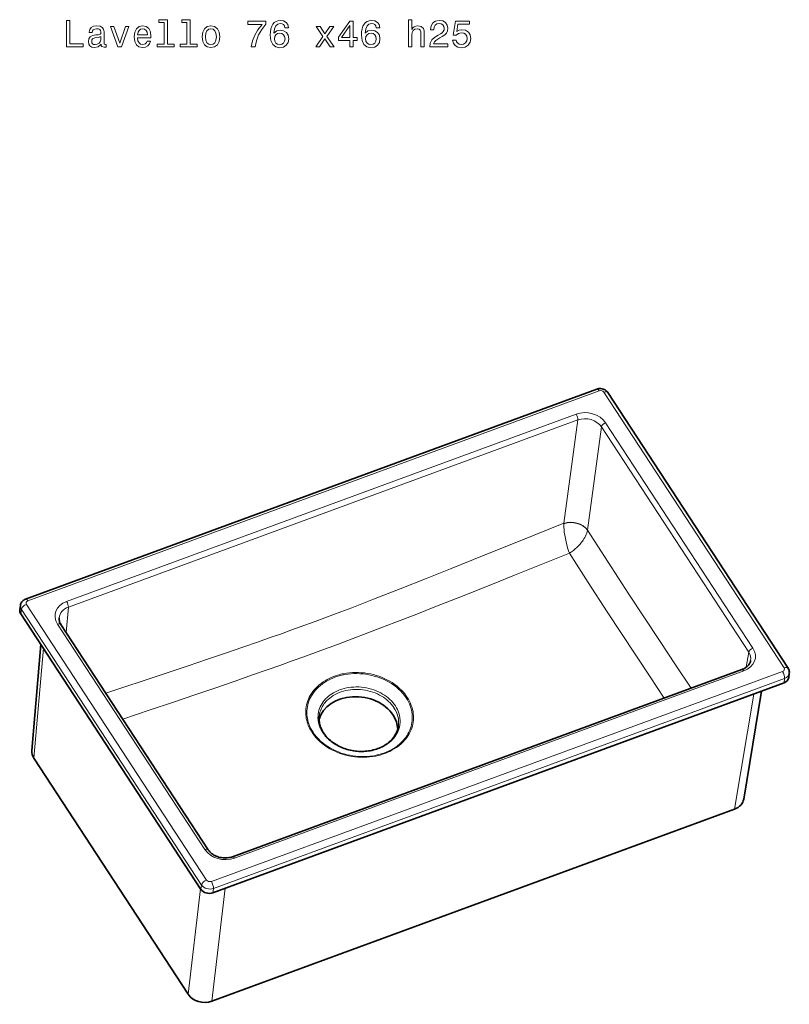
# Model space of a CAD drawing. Extents: x 8 to 409, y 16 to 250.
# Tile 2 of 2: x 263 to 409, y 38 to 225. Entities that reach past the tile are written whole.
import ezdxf

# ---------------------------------------------------------------- set-up
doc = ezdxf.new("R2010")
doc.units = 0

msp = doc.modelspace()

# ---------------------------------------------------------------- linework, layer by layer
at = {"color": 7, "lineweight": 35}
for p, q in [((264.06, 114.55), (372.68, 154.44)), ((409.02, 101.42), (374.76, 153.79)), ((263.14, 111.77), (297.4, 59.4)), ((270.76, 109.74), (298.78, 66.91)), ((265.22, 85.77), (266.98, 105.9)), ((303.41, 65.61), (400.26, 101.18)), ((408.27, 98.64), (299.65, 58.75)), ((400.58, 76.55), (403.99, 97.07)), ((265.6, 84.35), (294.96, 39.46)), ((299.45, 38.16), (398.85, 74.66))]:
    msp.add_line(p, q, dxfattribs=at)
at = {"color": 7, "lineweight": 13}
for p, q in [((264.48, 114.23), (373.1, 154.12)), ((408.26, 101.49), (374, 153.86)), ((368.7, 149.69), (271.85, 114.12)), ((369.03, 148.59), (272.18, 113.02)), ((402.34, 105.24), (374.32, 148.06)), ((401.54, 104.46), (373.52, 147.28)), ((263.25, 112.59), (297.51, 60.23)), ((264.21, 113.54), (298.47, 61.17)), ((270.13, 109.8), (298.15, 66.97)), ((265.6, 84.35), (267.43, 105.22)), ((407.98, 100.8), (299.37, 60.91)), ((408.37, 99.47), (299.75, 59.58)), ((303.76, 65.34), (400.61, 100.91)), ((398.85, 74.66), (402.48, 96.51)), ((294.96, 39.46), (297.33, 59.51)), ((299.45, 38.16), (301.99, 59.61))]:
    msp.add_line(p, q, dxfattribs=at)
at = {"color": 7, "lineweight": 13, "ltscale": 0.495344}
for p, q in [((369.03, 148.59), (366.4, 128.95)), ((373.52, 147.28), (370.89, 127.65))]:
    msp.add_line(p, q, dxfattribs=at)
at = {"color": 7, "lineweight": 13, "ltscale": 0.000470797}
msp.add_line((370.89, 127.63), (370.89, 127.65), dxfattribs=at)
at = {"color": 7, "lineweight": 35, "ltscale": 0.02086}
for p, q in [((263.06, 113.34), (262.96, 112.51)), ((409.25, 100.45), (409.14, 99.62))]:
    msp.add_line(p, q, dxfattribs=at)
at = {"color": 7, "lineweight": 13, "ltscale": 0.02086}
for p, q in [((263.25, 112.59), (263.14, 111.77)), ((408.37, 99.47), (408.27, 98.64)), ((297.51, 60.23), (297.4, 59.4)), ((299.75, 59.58), (299.65, 58.75))]:
    msp.add_line(p, q, dxfattribs=at)
at = {"color": 7, "lineweight": 13, "ltscale": 0.120496}
msp.add_line((272.18, 113.02), (271.76, 108.21), dxfattribs=at)
at = {"color": 7, "lineweight": 13, "ltscale": 0.072218}
msp.add_line((401.54, 104.46), (401.06, 101.61), dxfattribs=at)
at = {"color": 7, "lineweight": 13}
for points in [[(290.39, 224.1), (290.39, 219.99), (289.09, 219.99), (289.09, 219.46), (292.32, 219.46), (292.32, 219.99), (291.02, 219.99), (291.02, 224.63), (289.4, 224.63), (289.4, 224.1)], [(294.73, 224.1), (294.73, 219.99), (293.42, 219.99), (293.42, 219.46), (296.66, 219.46), (296.66, 219.99), (295.36, 219.99), (295.36, 224.63), (293.73, 224.63), (293.73, 224.1)], [(314.04, 223.11), (313.9, 223.69), (313.58, 224.12), (313.09, 224.4), (312.46, 224.49), (312.03, 224.44), (311.67, 224.3), (311.34, 224.08), (311.07, 223.76), (310.85, 223.37), (310.69, 222.88), (310.59, 222.32), (310.56, 221.67), (310.68, 220.65), (311.03, 219.91), (311.6, 219.46), (312.38, 219.31), (313.08, 219.44), (313.61, 219.78), (313.96, 220.31), (314.08, 220.99), (313.96, 221.67), (313.63, 222.2), (313.11, 222.53), (312.48, 222.65), (311.8, 222.5), (311.28, 222.09), (311.39, 222.88), (311.62, 223.45), (311.98, 223.79), (312.47, 223.91), (312.83, 223.85), (313.1, 223.7), (313.28, 223.45), (313.37, 223.11)], [(331.38, 223.11), (331.25, 223.69), (330.93, 224.12), (330.44, 224.4), (329.81, 224.49), (329.38, 224.44), (329.01, 224.3), (328.69, 224.08), (328.42, 223.76), (328.2, 223.37), (328.04, 222.88), (327.94, 222.32), (327.91, 221.67), (328.03, 220.65), (328.38, 219.91), (328.95, 219.46), (329.73, 219.31), (330.43, 219.44), (330.96, 219.78), (331.31, 220.31), (331.43, 220.99), (331.31, 221.67), (330.97, 222.2), (330.46, 222.53), (329.83, 222.65), (329.14, 222.5), (328.63, 222.09), (328.74, 222.88), (328.97, 223.45), (329.32, 223.79), (329.81, 223.91), (330.17, 223.85), (330.45, 223.7), (330.63, 223.45), (330.72, 223.11)], [(336.84, 219.46), (337.47, 219.46), (337.47, 221.69), (337.54, 222.2), (337.75, 222.57), (338.07, 222.81), (338.5, 222.89), (338.85, 222.82), (339.06, 222.63), (339.17, 222.3), (339.21, 221.87), (339.21, 219.46), (339.84, 219.46), (339.84, 222), (339.81, 222.51), (339.68, 222.94), (339.26, 223.32), (338.6, 223.46), (338.24, 223.41), (337.93, 223.27), (337.67, 223.06), (337.47, 222.76), (337.47, 224.63), (336.84, 224.63)], [(340.91, 219.46), (344.35, 219.46), (344.35, 220.07), (341.63, 220.07), (341.78, 220.41), (342.04, 220.69), (342.84, 221.21), (343.26, 221.42), (343.74, 221.73), (344.08, 222.09), (344.27, 222.52), (344.35, 223), (344.22, 223.61), (343.88, 224.08), (343.37, 224.38), (342.7, 224.49), (342, 224.37), (341.48, 224.03), (341.14, 223.49), (341.02, 222.78), (341.02, 222.68), (341.68, 222.68), (341.68, 222.73), (341.74, 223.22), (341.94, 223.58), (342.25, 223.81), (342.66, 223.89), (343.08, 223.82), (343.39, 223.64), (343.59, 223.36), (343.66, 223.01), (343.61, 222.68), (343.47, 222.39), (343.24, 222.15), (342.93, 221.93), (342.5, 221.7), (341.8, 221.26), (341.3, 220.78), (341, 220.2), (340.91, 219.48)], [(271.81, 219.46), (275.02, 219.46), (275.02, 220.06), (272.47, 220.06), (272.47, 224.46), (271.81, 224.46)], [(278.42, 219.96), (278.42, 219.94), (278.45, 219.69), (278.56, 219.52), (279.01, 219.38), (279.37, 219.44), (279.37, 219.93), (279.22, 219.91), (279.01, 220), (278.98, 220.29), (278.98, 222.29), (278.89, 222.81), (278.64, 223.17), (278.2, 223.38), (277.58, 223.46), (276.98, 223.37), (276.53, 223.13), (276.25, 222.75), (276.15, 222.24), (276.15, 222.2), (276.72, 222.2), (276.77, 222.5), (276.93, 222.72), (277.19, 222.85), (277.56, 222.9), (277.91, 222.86), (278.16, 222.75), (278.32, 222.57), (278.37, 222.31), (278.34, 222.01), (278.22, 221.85), (277.93, 221.78), (277.39, 221.72), (276.77, 221.6), (276.33, 221.36), (276.07, 221), (276, 220.47), (276.07, 220), (276.29, 219.64), (276.65, 219.42), (277.15, 219.34), (277.82, 219.49)], [(281.62, 219.46), (282.29, 219.46), (283.7, 223.32), (283.04, 223.32), (281.95, 220.2), (280.84, 223.32), (280.18, 223.32)], [(285.35, 221.21), (287.88, 221.21), (287.89, 221.5), (287.78, 222.33), (287.46, 222.95), (286.95, 223.32), (286.28, 223.46), (285.63, 223.32), (285.12, 222.91), (284.8, 222.26), (284.68, 221.39), (284.79, 220.51), (285.12, 219.86), (285.61, 219.46), (286.26, 219.32), (286.82, 219.41), (287.29, 219.66), (287.62, 220.05), (287.82, 220.56), (287.19, 220.56), (287.06, 220.28), (286.87, 220.06), (286.34, 219.89), (285.93, 219.97), (285.62, 220.22), (285.42, 220.63), (285.35, 221.18)], [(285.35, 221.74), (285.43, 222.24), (285.62, 222.6), (285.92, 222.83), (286.31, 222.91), (286.69, 222.83), (286.98, 222.6), (287.16, 222.24), (287.23, 221.74)], [(297.62, 221.39), (297.73, 220.51), (298.06, 219.86), (298.59, 219.46), (299.3, 219.32), (299.99, 219.46), (300.52, 219.85), (300.85, 220.5), (300.97, 221.39), (300.85, 222.27), (300.52, 222.92), (299.99, 223.32), (299.3, 223.46), (298.59, 223.32), (298.06, 222.91), (297.73, 222.27)], [(298.26, 221.39), (298.33, 222.04), (298.53, 222.51), (298.86, 222.8), (299.3, 222.9), (299.73, 222.8), (300.05, 222.52), (300.25, 222.04), (300.33, 221.39), (300.25, 220.74), (300.05, 220.26), (299.73, 219.97), (299.3, 219.88), (298.86, 219.97), (298.53, 220.26), (298.33, 220.74)], [(306.97, 219.46), (307.7, 219.46), (307.93, 220.64), (308.35, 221.75), (308.94, 222.78), (309.71, 223.75), (309.71, 224.35), (306.28, 224.35), (306.28, 223.69), (309.02, 223.69), (308.23, 222.72), (307.63, 221.7), (307.21, 220.62)], [(319.95, 219.46), (320.95, 220.96), (321.97, 219.46), (322.73, 219.46), (321.35, 221.45), (322.65, 223.32), (321.92, 223.32), (320.97, 221.92), (320.03, 223.32), (319.28, 223.32), (320.56, 221.44), (319.21, 219.46)], [(325.71, 219.46), (326.36, 219.46), (326.36, 220.69), (327.08, 220.69), (327.08, 221.27), (326.36, 221.27), (326.36, 224.35), (325.71, 224.35), (323.52, 221.33), (323.52, 220.69), (325.71, 220.69)], [(324.12, 221.27), (325.71, 223.51), (325.71, 221.27)], [(345.22, 220.76), (345.38, 220.17), (345.73, 219.71), (346.25, 219.42), (346.91, 219.31), (347.64, 219.44), (348.21, 219.79), (348.57, 220.36), (348.7, 221.08), (348.58, 221.75), (348.24, 222.27), (347.7, 222.61), (347, 222.73), (346.46, 222.65), (346.04, 222.41), (346.24, 223.76), (348.43, 223.76), (348.43, 224.35), (345.76, 224.35), (345.36, 221.7), (345.94, 221.7), (346.36, 222.03), (346.89, 222.16), (347.35, 222.08), (347.7, 221.85), (347.93, 221.49), (348.01, 221.04), (347.93, 220.59), (347.7, 220.23), (347.34, 220.01), (346.89, 219.93), (346.51, 219.98), (346.21, 220.15), (346, 220.41), (345.89, 220.76)], [(278.34, 220.81), (278.26, 220.44), (278.03, 220.15), (277.68, 219.96), (277.26, 219.89), (276.98, 219.93), (276.79, 220.05), (276.67, 220.25), (276.63, 220.53), (276.66, 220.78), (276.77, 220.96), (277.23, 221.16), (277.82, 221.25), (278.34, 221.42)], [(313.38, 220.98), (313.3, 220.53), (313.1, 220.18), (312.78, 219.95), (312.37, 219.88), (311.95, 219.95), (311.62, 220.18), (311.41, 220.52), (311.35, 220.98), (311.42, 221.42), (311.62, 221.76), (311.95, 221.98), (312.4, 222.06), (312.79, 221.98), (313.1, 221.77), (313.3, 221.43)], [(330.73, 220.98), (330.65, 220.53), (330.45, 220.18), (330.12, 219.95), (329.72, 219.88), (329.3, 219.95), (328.97, 220.18), (328.76, 220.52), (328.7, 220.98), (328.77, 221.42), (328.97, 221.76), (329.3, 221.98), (329.75, 222.06), (330.14, 221.98), (330.45, 221.77), (330.65, 221.43)]]:
    msp.add_lwpolyline(points, close=True, dxfattribs=at)
at = {"color": 7, "lineweight": 35}
for points in [[(372.68, 154.44), (372.83, 154.49), (373.04, 154.53), (373.25, 154.55), (373.45, 154.54), (373.66, 154.51), (373.86, 154.46), (374.05, 154.38), (374.24, 154.28), (374.38, 154.19), (374.52, 154.07), (374.66, 153.93), (374.76, 153.79)], [(263.06, 113.34), (263.1, 113.51), (263.15, 113.69), (263.23, 113.86), (263.33, 114.01), (263.44, 114.14), (263.58, 114.27), (263.72, 114.37), (263.86, 114.46), (264.01, 114.53), (264.06, 114.55)], [(270.76, 109.74), (270.66, 109.9), (270.58, 110.07), (270.52, 110.23), (270.47, 110.4), (270.43, 110.57), (270.42, 110.71), (270.42, 110.89), (270.42, 110.98)], [(401.9, 102.89), (401.86, 102.71), (401.8, 102.53), (401.73, 102.38), (401.64, 102.23), (401.54, 102.08), (401.43, 101.94), (401.29, 101.8), (401.15, 101.67), (400.98, 101.55), (400.8, 101.43), (400.58, 101.31), (400.37, 101.22), (400.26, 101.18)], [(409.25, 100.45), (409.26, 100.64), (409.24, 100.83), (409.2, 101.01), (409.14, 101.18), (409.05, 101.36), (409.02, 101.42)], [(319.9, 92.4), (319.87, 92.14), (319.86, 91.89), (319.87, 91.65), (319.88, 91.42), (319.91, 91.18), (319.95, 90.95), (320, 90.71), (320.07, 90.48), (320.15, 90.24), (320.24, 90.01), (320.36, 89.73), (320.53, 89.42), (320.72, 89.11)], [(334.94, 90.49), (334.91, 90.28), (334.87, 90.07), (334.81, 89.85), (334.74, 89.62), (334.66, 89.4), (334.56, 89.18), (334.46, 88.96), (334.34, 88.75), (334.21, 88.54), (334.07, 88.34), (333.95, 88.18), (333.72, 87.91), (333.51, 87.68), (333.39, 87.57), (333.2, 87.4), (332.99, 87.23), (332.78, 87.07), (332.55, 86.91), (332.32, 86.76), (332.07, 86.62), (331.82, 86.49), (331.56, 86.36), (331.3, 86.25), (331.02, 86.14), (330.74, 86.05), (330.45, 85.96), (330.16, 85.88), (329.87, 85.81), (329.56, 85.75), (329.26, 85.7), (328.95, 85.66), (328.64, 85.64), (328.33, 85.62), (328.01, 85.61), (327.69, 85.61), (327.38, 85.62), (327.06, 85.65), (326.75, 85.68), (326.43, 85.72), (326.12, 85.78), (325.81, 85.84), (325.5, 85.91), (325.19, 86), (324.89, 86.09), (324.6, 86.19), (324.31, 86.3), (324.02, 86.42), (323.74, 86.55), (323.47, 86.69), (323.2, 86.83), (322.95, 86.99), (322.7, 87.15), (322.45, 87.32), (322.22, 87.49), (322, 87.67), (321.78, 87.86), (321.58, 88.06), (321.39, 88.26), (321.2, 88.46), (321.03, 88.67), (320.87, 88.89), (320.72, 89.11)], [(303.41, 65.61), (303.19, 65.54), (302.95, 65.47), (302.71, 65.43), (302.46, 65.39), (302.21, 65.37), (301.95, 65.37), (301.61, 65.39), (301.27, 65.43), (301.01, 65.48), (300.76, 65.55), (300.52, 65.62), (300.29, 65.72), (300.06, 65.82), (299.85, 65.93), (299.65, 66.06), (299.41, 66.23), (299.24, 66.37), (299.08, 66.54), (298.94, 66.7), (298.82, 66.86), (298.78, 66.91)]]:
    msp.add_lwpolyline(points, dxfattribs=at)
at = {"color": 7, "lineweight": 13}
for points in [[(344.84, 120.31), (351.27, 122.88), (357.75, 125.47), (366.4, 128.95)], [(367.44, 123.25), (367.27, 123.73), (367.1, 124.29), (366.95, 124.86), (366.81, 125.45), (366.68, 126.06), (366.57, 126.67), (366.48, 127.28), (366.43, 127.84), (366.4, 128.12), (366.39, 128.4), (366.39, 128.63), (366.39, 128.86)], [(367.44, 123.25), (367.65, 123.39), (367.87, 123.55), (368.21, 123.81), (368.54, 124.08), (368.86, 124.38), (369.17, 124.69), (369.47, 125.01), (369.77, 125.38), (369.91, 125.57), (370.04, 125.76), (370.21, 126.01), (370.37, 126.27), (370.51, 126.53), (370.64, 126.81), (370.75, 127.09), (370.83, 127.36), (370.86, 127.5), (370.89, 127.63)], [(370.89, 127.63), (372.85, 124.58), (374.81, 121.54), (376.78, 118.51), (378.76, 115.48), (381.72, 110.97), (384.69, 106.48), (387.64, 102.04), (390.59, 97.63)], [(346.59, 114.94), (352.81, 117.41), (356.98, 119.07), (367.44, 123.25)], [(367.44, 123.25), (371.04, 117.69), (374.65, 112.14), (377.36, 108), (380.08, 103.88), (382.78, 99.8), (385.47, 95.75)], [(279.32, 96.66), (289.99, 100.23), (294.98, 101.9), (298.66, 103.14), (302.23, 104.35), (305.38, 105.43), (308.33, 106.45), (310.58, 107.23), (312.69, 107.97), (314.51, 108.62), (316.26, 109.25), (319.1, 110.29), (321.98, 111.36), (323.97, 112.12), (326.06, 112.92), (330.17, 114.51), (335.3, 116.52), (340.41, 118.55), (344.84, 120.31)], [(282.53, 91.74), (287.75, 93.5), (292, 94.93), (296.22, 96.35), (299.81, 97.58), (303.71, 98.92), (307.41, 100.2), (309.98, 101.1), (312.39, 101.95), (314.74, 102.79), (316.98, 103.6), (320.16, 104.76), (323.37, 105.95), (326.13, 106.99), (329.1, 108.11), (331.59, 109.06), (334.23, 110.08), (338.11, 111.59), (342.15, 113.18), (346.59, 114.94)], [(318.51, 89.23), (318.38, 89.43), (318.26, 89.62), (318.15, 89.82), (318.05, 90.02), (317.92, 90.3), (317.8, 90.57), (317.7, 90.85), (317.59, 91.18), (317.5, 91.52), (317.42, 91.86), (317.37, 92.2), (317.33, 92.55), (317.31, 92.93), (317.32, 93.32), (317.34, 93.7), (317.39, 94.08), (317.47, 94.46), (317.57, 94.83), (317.69, 95.19), (317.83, 95.56), (317.99, 95.91), (318.18, 96.26), (318.4, 96.62), (318.65, 96.97), (318.92, 97.31), (319.22, 97.64), (319.54, 97.95), (319.87, 98.25), (320.23, 98.53), (320.6, 98.8), (321, 99.05), (321.41, 99.29), (321.79, 99.48), (322.18, 99.66), (322.58, 99.83), (322.99, 99.98), (323.41, 100.11), (323.67, 100.19), (323.94, 100.26), (324.22, 100.32), (324.49, 100.38), (325.05, 100.48), (325.62, 100.55), (326.19, 100.59), (326.76, 100.61), (327.34, 100.61), (327.92, 100.57), (328.49, 100.52), (329.07, 100.44), (329.64, 100.33), (330.18, 100.2), (330.71, 100.05), (331.23, 99.88), (331.74, 99.69), (332.24, 99.48), (332.73, 99.24), (333.2, 98.99)], [(318.7, 89.26), (318.57, 89.45), (318.46, 89.65), (318.35, 89.85), (318.25, 90.05), (318.12, 90.32), (318, 90.59), (317.9, 90.86), (317.79, 91.19), (317.7, 91.53), (317.63, 91.87), (317.58, 92.2), (317.55, 92.54), (317.53, 92.92), (317.54, 93.3), (317.57, 93.68), (317.62, 94.06), (317.7, 94.43), (317.8, 94.8), (317.92, 95.16), (318.06, 95.51), (318.23, 95.86), (318.42, 96.2), (318.65, 96.56), (318.9, 96.91), (319.17, 97.24), (319.47, 97.56), (319.79, 97.87), (320.13, 98.16), (320.48, 98.44), (320.86, 98.7), (321.26, 98.94), (321.67, 99.17), (322.05, 99.36), (322.44, 99.53), (322.84, 99.69), (323.25, 99.83), (323.67, 99.96), (323.93, 100.03), (324.2, 100.09), (324.48, 100.15), (324.75, 100.2), (325.31, 100.29), (325.87, 100.35), (326.44, 100.39), (327.01, 100.4), (327.58, 100.38), (328.15, 100.34), (328.72, 100.27), (329.29, 100.18), (329.85, 100.06), (330.34, 99.93), (330.82, 99.79), (331.29, 99.63), (331.75, 99.45), (332.21, 99.25), (332.65, 99.04), (333.07, 98.81)], [(334.35, 94.25), (334.12, 94.58), (333.87, 94.9), (333.59, 95.2), (333.3, 95.49), (332.99, 95.77), (332.65, 96.03), (332.31, 96.28), (331.94, 96.51), (331.57, 96.72), (331.14, 96.94), (330.71, 97.13), (330.26, 97.3), (329.8, 97.45), (329.33, 97.57), (328.86, 97.68), (328.38, 97.76), (327.89, 97.81), (327.41, 97.85), (326.92, 97.86), (326.44, 97.84), (325.96, 97.8), (325.51, 97.75), (325.06, 97.67), (324.62, 97.56), (324.18, 97.44), (323.76, 97.3), (323.35, 97.13), (322.95, 96.94), (322.61, 96.76), (322.27, 96.55), (321.95, 96.33), (321.65, 96.1), (321.36, 95.85), (321.1, 95.59), (320.85, 95.31), (320.62, 95.02), (320.42, 94.72), (320.23, 94.41), (320.07, 94.08), (319.94, 93.75), (319.83, 93.42), (319.74, 93.07), (319.69, 92.73), (319.65, 92.37), (319.64, 92.02), (319.66, 91.67), (319.7, 91.39), (319.75, 91.11), (319.81, 90.84), (319.89, 90.56), (319.95, 90.38), (320.02, 90.21), (320.09, 90.03), (320.18, 89.85), (320.36, 89.51), (320.55, 89.18)], [(334.1, 93.9), (333.87, 94.22), (333.62, 94.54), (333.35, 94.83), (333.06, 95.12), (332.75, 95.39), (332.42, 95.65), (332.08, 95.89), (331.72, 96.12), (331.35, 96.32), (330.93, 96.53), (330.49, 96.72), (330.05, 96.88), (329.6, 97.02), (329.13, 97.14), (328.67, 97.24), (328.19, 97.31), (327.72, 97.36), (327.24, 97.39), (326.76, 97.39), (326.29, 97.37), (325.81, 97.32), (325.37, 97.26), (324.93, 97.17), (324.5, 97.06), (324.08, 96.93), (323.68, 96.78), (323.28, 96.61), (322.9, 96.42), (322.54, 96.22), (322.19, 95.99), (321.87, 95.75), (321.56, 95.49), (321.42, 95.35), (321.28, 95.21), (321.15, 95.07), (321.02, 94.92), (320.84, 94.69), (320.67, 94.45), (320.52, 94.21), (320.38, 93.96), (320.24, 93.66), (320.12, 93.35), (320.02, 93.04), (319.95, 92.72), (319.9, 92.4)], [(336.61, 95.88), (336.84, 95.51), (337.05, 95.13), (337.23, 94.75), (337.38, 94.36), (337.52, 93.97), (337.63, 93.57), (337.71, 93.17), (337.77, 92.77), (337.8, 92.36), (337.81, 91.96), (337.79, 91.56), (337.75, 91.18), (337.68, 90.8), (337.59, 90.42), (337.48, 90.05), (337.34, 89.68), (337.19, 89.32), (337.01, 88.97), (336.8, 88.63), (336.58, 88.29), (336.36, 88), (336.12, 87.72), (335.87, 87.44), (335.61, 87.18), (335.32, 86.92), (335.14, 86.77), (334.95, 86.62), (334.76, 86.47), (334.56, 86.33), (334.14, 86.07), (333.71, 85.82), (333.33, 85.62), (332.94, 85.44), (332.54, 85.28), (332.13, 85.13), (331.71, 85), (331.44, 84.92), (331.18, 84.85), (330.9, 84.79), (330.63, 84.73), (330.07, 84.63), (329.5, 84.56), (328.93, 84.52), (328.36, 84.5), (327.78, 84.5), (327.2, 84.53), (326.62, 84.59), (326.05, 84.67), (325.48, 84.78), (324.94, 84.91), (324.41, 85.05), (323.89, 85.22), (323.38, 85.42), (322.88, 85.63), (322.39, 85.86), (321.92, 86.12)], [(336.41, 95.76), (336.64, 95.4), (336.84, 95.03), (337.02, 94.65), (337.17, 94.26), (337.3, 93.87), (337.41, 93.48), (337.49, 93.08), (337.54, 92.69), (337.57, 92.29), (337.58, 91.89), (337.56, 91.5), (337.51, 91.12), (337.44, 90.74), (337.35, 90.37), (337.24, 90), (337.1, 89.64), (336.94, 89.28), (336.75, 88.94), (336.55, 88.6), (336.32, 88.27), (336.1, 87.98), (335.86, 87.7), (335.61, 87.43), (335.34, 87.18), (335.06, 86.93), (334.88, 86.78), (334.69, 86.63), (334.49, 86.49), (334.29, 86.35), (333.87, 86.09), (333.44, 85.85), (333.02, 85.65), (332.59, 85.46), (332.14, 85.29), (331.68, 85.14), (331.21, 85.01), (330.73, 84.89), (330.25, 84.8), (329.76, 84.73), (329.47, 84.7), (329.19, 84.67), (328.61, 84.64), (328.03, 84.63), (327.45, 84.65), (326.87, 84.7), (326.3, 84.77), (325.72, 84.87), (325.17, 84.99), (324.61, 85.13), (324.07, 85.3), (323.54, 85.5), (323.02, 85.71), (322.52, 85.95), (322.28, 86.08), (322.03, 86.21)], [(334.35, 94.25), (334.55, 93.92), (334.73, 93.58), (334.89, 93.23), (335.02, 92.87), (335.07, 92.69), (335.12, 92.51), (335.16, 92.33), (335.19, 92.15), (335.23, 91.87), (335.26, 91.6), (335.26, 91.32), (335.25, 91.05), (335.23, 90.78), (335.19, 90.51), (335.14, 90.25), (335.07, 89.99), (335.02, 89.82), (334.96, 89.65), (334.82, 89.31), (334.65, 88.99), (334.46, 88.67), (334.25, 88.37), (334.02, 88.07), (333.89, 87.93), (333.75, 87.78), (333.61, 87.64), (333.46, 87.5), (333.14, 87.24), (332.81, 86.99), (332.46, 86.77), (332.1, 86.56), (331.72, 86.37), (331.32, 86.2), (330.92, 86.05), (330.5, 85.92), (330.05, 85.81), (329.59, 85.72), (329.13, 85.65), (328.66, 85.6), (328.19, 85.58), (327.71, 85.58), (327.24, 85.6), (326.76, 85.64), (326.29, 85.71), (325.82, 85.8), (325.34, 85.92), (324.86, 86.06), (324.39, 86.23), (323.93, 86.42), (323.71, 86.52), (323.48, 86.63), (323.27, 86.75), (323.06, 86.86), (322.75, 87.05), (322.45, 87.26), (322.16, 87.47), (321.88, 87.69), (321.71, 87.84), (321.55, 88), (321.39, 88.15), (321.24, 88.31), (321.04, 88.53), (320.86, 88.76), (320.69, 88.99), (320.55, 89.18)]]:
    msp.add_lwpolyline(points, dxfattribs=at)
msp.add_arc((369.73, 128.74), 3.34, 176.5086, 178.068, dxfattribs=at)
for centre, major_axis, ratio, start_param, end_param in [((373.02, 153.5), (0.345, -0.939), 0.3461, 2.160057, 3.141553), ((373.41, 153.64), (0.661, -0.084), 0.779973, 0.586008, 2.156804), ((373.92, 153.24), (-0.837, -0.547), 0.5214, 3.141593, 4.294758), ((370.65, 146.71), (4.13, -0.52), 0.780191, 0.585918, 2.156409), ((368.64, 149.17), (0.287, -0.782), 0.3461, 0.606714, 2.160057), ((370.59, 146.19), (3.31, -0.41), 0.784084, 0.584233, 2.154725), ((374.25, 147.54), (-0.697, -0.456), 0.5214, 4.294758, 5.848101), ((367.95, 126.58), (3.32, -0.35), 0.745793, 0.570301, 2.13847), ((367.96, 126.6), (-3.3, 0.44), 0.764597, 3.733611, 5.304103), ((264.8, 113.75), (0.661, -0.084), 0.779973, 2.156805, 3.727601), ((264.41, 113.61), (0.345, -0.939), 0.3461, 2.160057, 3.141804), ((273.8, 111.14), (4.13, -0.52), 0.779754, 2.1572, 3.727691), ((271.79, 113.6), (0.287, -0.782), 0.3461, 0.606714, 2.160057), ((264.72, 113.13), (1.65, -0.21), 0.779973, 3.141557, 3.727601), ((264.13, 112.92), (0.837, 0.547), 0.5214, 1.153166, 2.723962), ((273.74, 110.63), (3.3, -0.45), 0.780378, 2.164872, 3.179523), ((270.07, 109.28), (0.697, 0.456), 0.5214, 6.283142, 7.436351), ((398.67, 103.89), (4.13, -0.52), 0.779754, 5.298792, 6.869284), ((402.27, 104.72), (-0.697, -0.456), 0.5214, 4.294758, 5.848101), ((398.6, 103.37), (3.31, -0.39), 0.778854, 6.245637, 6.861914), ((400.55, 100.4), (-0.287, 0.782), 0.3461, 5.301649, 6.283186), ((407.67, 101.28), (0.661, -0.084), 0.779973, 5.298397, 6.869193), ((408.18, 100.87), (-0.837, -0.547), 0.5214, 3.141564, 4.294758), ((407.9, 100.18), (-0.345, 0.939), 0.3461, 3.730853, 5.301649), ((407.59, 100.66), (1.65, -0.21), 0.779973, 5.298397, 6.283149), ((327.56, 92.51), (9.98, -1.26), 0.780417, 0.58604, 1.085968), ((327.57, 92.56), (10.19, -1.3), 0.780266, 0.587065, 1.087288), ((327.42, 91.45), (7.52, -0.95), 0.780115, 0.000147, 0.586314), ((327.56, 92.56), (10.2, -1.29), 0.78031, 3.727908, 4.227925), ((327.56, 92.52), (9.98, -1.26), 0.780356, 3.727191, 4.227012), ((298.08, 66.45), (0.697, 0.456), 0.5214, 0.000005, 1.153166), ((301.82, 68.32), (4.13, -0.52), 0.780191, 3.72751, 5.298002), ((303.7, 64.83), (-0.287, 0.782), 0.3461, 5.301649, 6.283165), ((298.39, 60.55), (0.837, 0.547), 0.5214, 1.153166, 2.723962), ((298.98, 60.77), (1.65, -0.21), 0.779973, 3.727601, 5.298397), ((299.05, 61.39), (0.661, -0.084), 0.779973, 3.727601, 5.298397), ((299.29, 60.29), (-0.345, 0.939), 0.3461, 3.730853, 5.301649)]:
    msp.add_ellipse(centre, major_axis=major_axis, ratio=ratio, start_param=start_param, end_param=end_param, dxfattribs=at)
at = {"color": 7, "lineweight": 35}
for centre, major_axis, ratio, start_param, end_param in [((264.61, 112.31), (1.65, -0.21), 0.779973, 3.141557, 3.727601), ((407.49, 99.83), (1.65, -0.21), 0.779973, 5.298397, 6.283149), ((327.24, 90.07), (7.52, -0.95), 0.779973, 0.586008, 3.02245), ((327.24, 90.07), (7.52, -0.95), 0.779973, 0.119141, 0.586008), ((268.54, 85.42), (3.31, -0.42), 0.779591, 3.171509, 3.727286), ((397.29, 77.04), (3.31, -0.42), 0.779737, 5.298881, 6.253058), ((298.87, 59.94), (1.65, -0.21), 0.779973, 3.727601, 5.298397), ((297.9, 40.54), (3.31, -0.42), 0.780193, 3.72751, 5.297998)]:
    msp.add_ellipse(centre, major_axis=major_axis, ratio=ratio, start_param=start_param, end_param=end_param, dxfattribs=at)

doc.saveas('drawing.dxf')
